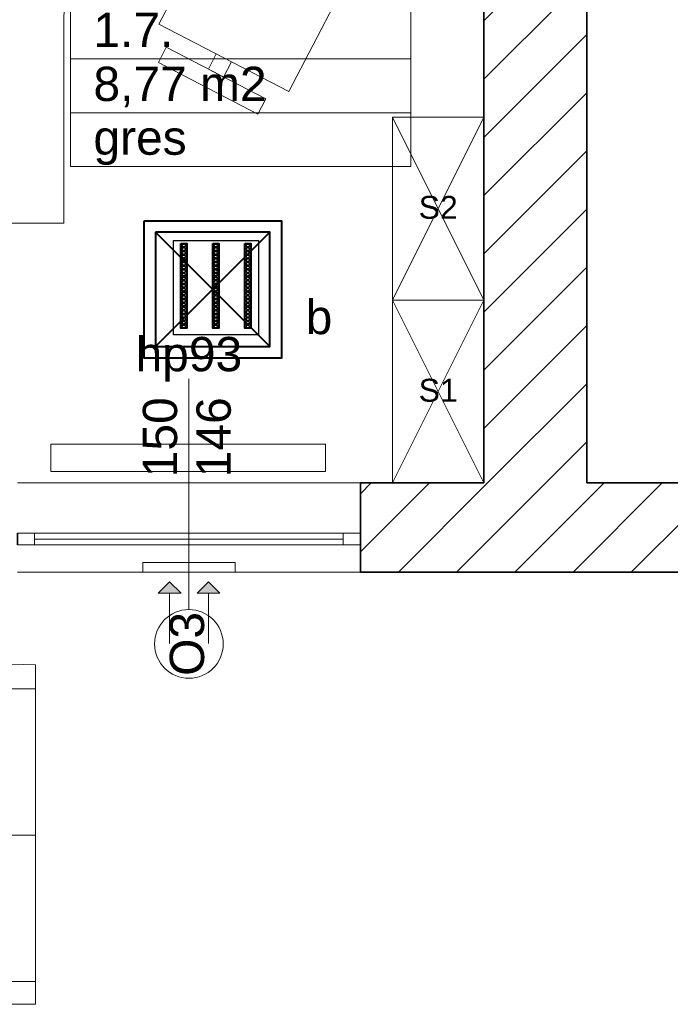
# Model space of a CAD drawing. Header units: centimetres. Extents: x 42630 to 130002, y 15 to 29179.
# Tile 156 of 165: x 117898 to 118467, y 2332 to 3193. Entities that reach past the tile are written whole.
import ezdxf
from ezdxf.enums import TextEntityAlignment as Align

# ---------------------------------------------------------------- set-up
doc = ezdxf.new("R2010")
doc.units = ezdxf.units.CM
doc.header["$LTSCALE"] = 0.01
doc.set_wipeout_variables(frame=1)
doc.linetypes.add('Wipeout_Contour', pattern=[1000, 0, -1000])
doc.layers.get('0').update_dxf_attribs({"color": 253})
for name, color, linetype in [('2D - Ogólne', 7, 'Continuous'), ('ARANŻACJA MEBLE', 253, 'Continuous'), ('Elementy Modelu - Strefy', 253, 'Continuous'), ('Konstrukcja - Ściany zew', 253, 'Continuous'), ('Okna ArchiCADa', 253, 'Continuous')]:
    doc.layers.add(name, color=color, linetype=linetype)
doc.layers.add('2D - Ogólne_Nr_Pióra__102', color=7, linetype='Continuous', lineweight=13, true_color=0xcccccc)
doc.layers.add('2D - Ogólne_Nr_Pióra__2', color=7, linetype='Continuous', lineweight=15, true_color=0x7f7f7f)
for name, color, linetype, lineweight in [('2D - Ogólne_Nr_Pióra__88', 253, 'Continuous', 20), ('ARANŻACJA MEBLE_Nr_Pióra__2', 253, 'Continuous', 15), ('Elementy Modelu - Strefy_Nr_Pióra__1', 253, 'Continuous', 13), ('EOPIS', 150, 'Continuous', 35), ('Eoprawa4100', 32, 'Continuous', 40), ('Inwentaryzacja oświetlenie_Pen_No__88', 32, 'Continuous', 40), ('Konstrukcja - Ściany zew_Nr_Pióra__107', 253, 'Continuous', 13), ('Konstrukcja - Ściany zew_Nr_Pióra__27', 253, 'Continuous', 35), ('lampe', 32, 'Continuous', 30), ('Okna ArchiCADa_Nr_Pióra__20', 253, 'Continuous', 0), ('Okna ArchiCADa_Nr_Pióra__27', 253, 'Continuous', 35), ('Opisy - Tekst_Nr_Pióra__88', 253, 'Continuous', 20)]:
    doc.layers.add(name, color=color, linetype=linetype, lineweight=lineweight)
doc.layers.get('Elementy Modelu - Strefy').off()
doc.styles.add('GENERATED_STYLE_1', font='arial.ttf')
doc.styles.add('GENERATED_STYLE_5', font='arial.ttf')
doc.styles.get("Standard").update_dxf_attribs({"font": 'ic-simplex.shx', "width": 0.8})
doc.linetypes.add('X', pattern='A,0,0,[1,DACH1.Shx,S=3.968254,R=0,X=0,Y=0],-500,0', length=500)
pattern_1 = [(45, (0, 0), (-127.279217, 127.279217), [])]

# ---------------------------------------------------------------- blocks, each defined once
blk = doc.blocks.new('Punkt podawczy_1.7._451', base_point=(686100.4, -28676.6))
at = {"layer": 'Elementy Modelu - Strefy_Nr_Pióra__1', "linetype": 'Continuous'}
for p, q in [((685356.4, -28440.9), (686844.4, -28440.9)), ((685356.4, -28676.6), (685356.4, -28440.9)), ((686844.4, -28440.9), (686844.4, -28676.6)), ((686844.4, -28676.6), (685356.4, -28676.6)), ((685356.4, -28676.6), (686844.4, -28676.6)), ((685356.4, -28912.3), (685356.4, -28676.6)), ((686844.4, -28676.6), (686844.4, -28912.3)), ((686844.4, -28912.3), (685356.4, -28912.3)), ((685356.4, -28912.3), (686844.4, -28912.3)), ((685356.4, -29148), (685356.4, -28912.3)), ((686844.4, -28912.3), (686844.4, -29148)), ((686844.4, -29148), (685356.4, -29148))]:
    blk.add_line(p, q, dxfattribs=at)
at = {"linetype": 'Continuous', "flags": 1}
for tag in ['ROOM_AREA', 'ROOM_PERIM', 'ROOM_WALLS_SURF', 'ROOM_DOORS_SURF', 'ROOM_WINDS_SURF', 'ROOM_BASELEV', 'ROOM_HEIGHT', 'ROOM_NET_AREA', 'ROOM_REDUCED_AREA', 'ROOM_CALC_AREA', 'ROOM_VOLUME']:
    blk.add_attdef(tag, text='', height=2000, dxfattribs=at).set_placement((686100.4, -29248), align=Align.BOTTOM_LEFT)
at = {"layer": 'Elementy Modelu - Strefy_Nr_Pióra__1', "linetype": 'Continuous', "insert": (685456.4, -28710.9), "char_height": 150, "attachment_point": 1, "style": 'GENERATED_STYLE_1'}
blk.add_mtext('{8,77 m2}', dxfattribs=at)
at = {"layer": 'Elementy Modelu - Strefy_Nr_Pióra__1', "style": 'GENERATED_STYLE_1'}
for tag, p in [('ROOM_NAME', (685356.4, -28433.8)), ('ROOM_NUMBER', (685456.4, -28669.5)), ('basec', (685456.4, -29140.9))]:
    blk.add_attdef(tag, text='', height=150, dxfattribs=at).set_placement(p, align=Align.BOTTOM_LEFT)
blk = doc.blocks.new('O1 rozwierane 12_24')
at = {"layer": 'Okna ArchiCADa_Nr_Pióra__20', "linetype": 'Continuous'}
for p, q in [((-750, 120), (750, 120)), ((-750, 0), (-750, -50)), ((750, -50), (750, 0)), ((-750, -270), (750, -270))]:
    blk.add_line(p, q, dxfattribs=at)
at = {"layer": 'Okna ArchiCADa_Nr_Pióra__27', "linetype": 'Continuous'}
for p, q in [((-750, 0), (-750, -50)), ((750, 0), (750, -50))]:
    blk.add_line(p, q, dxfattribs=at)
at = {"linetype": 'Wipeout_Contour', "ltscale": 2703.699322}
blk.add_wipeout([(-675, -50), (675, -50), (675, 0), (-675, 0)], dxfattribs=at).dxf.layer = 'Okna ArchiCADa'
at = {"layer": 'Okna ArchiCADa_Nr_Pióra__20', "linetype": 'Continuous'}
for p, q in [((-675, 0), (-750, 0)), ((-675, -50), (-675, 0)), ((675, 0), (-675, 0)), ((750, 0), (675, 0)), ((675, 0), (675, -50)), ((-675, -25), (675, -25)), ((-750, -50), (-675, -50)), ((-675, -50), (675, -50)), ((675, -50), (750, -50))]:
    blk.add_line(p, q, dxfattribs=at)
blk = doc.blocks.new('Ściana_2858', base_point=(681753.7, -30531.5))
at = {"layer": 'Konstrukcja - Ściany zew_Nr_Pióra__107', "linetype": 'Continuous'}
h = blk.add_hatch(dxfattribs=at)
h.set_pattern_fill('Bloczki_ceramiczne', color=256, style=0, pattern_type=2)
h.set_pattern_definition(pattern_1)
h.paths.add_polyline_path([(686623.7, -30801.5), (686623.7, -30921.5), (689583.7, -30921.5), (689583.7, -30801.5), (689583.7, -30751.5), (689583.7, -30531.5), (686623.7, -30531.5), (686623.7, -30751.5)], flags=0)
at = {"layer": 'Konstrukcja - Ściany zew_Nr_Pióra__27', "linetype": 'Continuous'}
for p, q in [((686623.7, -30751.5), (686623.7, -30531.5)), ((687163.7, -30531.5), (686623.7, -30531.5)), ((689583.7, -30531.5), (687613.7, -30531.5)), ((686623.7, -30801.5), (686623.7, -30751.5)), ((686623.7, -30921.5), (686623.7, -30801.5)), ((686623.7, -30921.5), (689583.7, -30921.5))]:
    blk.add_line(p, q, dxfattribs=at)
at = {"layer": 'Okna ArchiCADa', "linetype": 'Continuous', "xscale": -1, "rotation": 180}
blk.add_blockref('O1 rozwierane 12_24', (685873.7, -30801.5), dxfattribs=at)
blk = doc.blocks.new('Ściana_2864', base_point=(687613.7, -26861.5))
at = {"layer": 'Konstrukcja - Ściany zew_Nr_Pióra__107', "linetype": 'Continuous'}
h = blk.add_hatch(dxfattribs=at)
h.set_pattern_fill('Bloczki_ceramiczne', color=256, style=0, pattern_type=2)
h.set_pattern_definition(pattern_1)
h.paths.add_polyline_path([(687163.7, -26861.5), (687163.7, -30531.5), (687613.7, -30531.5), (687613.7, -26861.5)], flags=0)
at = {"layer": 'Konstrukcja - Ściany zew_Nr_Pióra__27', "linetype": 'Continuous'}
for p, q in [((687163.7, -26861.5), (687163.7, -30531.5)), ((687613.7, -30531.5), (687613.7, -26861.5))]:
    blk.add_line(p, q, dxfattribs=at)
blk = doc.blocks.new('Krzesło obrotowe 03 12')
at = {"layer": 'ARANŻACJA MEBLE_Nr_Pióra__2', "linetype": 'Continuous'}
for p, q in [((75, 800), (75, 725)), ((565, 800), (75, 800)), ((565, 725), (565, 800)), ((75, 725), (565, 725)), ((357.5, 725), (282.5, 725)), ((282.5, 725), (282.5, 650)), ((357.5, 650), (357.5, 725)), ((640, 650), (0, 650)), ((0, 650), (0, 0)), ((282.5, 650), (357.5, 650)), ((640, 0), (640, 650)), ((0, 0), (640, 0))]:
    blk.add_line(p, q, dxfattribs=at)
blk = doc.blocks.new('Biurko typu L 2 12_2')
at = {"layer": 'ARANŻACJA MEBLE_Nr_Pióra__2', "linetype": 'Continuous'}
for p, q in [((500, 2000), (0, 2000)), ((0, 2000), (0, 0)), ((500, 1100), (500, 2000)), ((1500, 600), (1000, 600)), ((1500, 0), (1500, 600)), ((0, 0), (1500, 0))]:
    blk.add_line(p, q, dxfattribs=at)
blk.add_arc((1000, 1100), 500, 180, 270, dxfattribs=at)
blk = doc.blocks.new('Linia_49719', base_point=(685789.7, -31233.3))
at = {"layer": '2D - Ogólne_Nr_Pióra__88', "linetype": 'Continuous'}
blk.add_hatch(color=256, dxfattribs=at).paths.add_polyline_path([(685789.7, -30963.6), (685839.7, -31013.6), (685739.7, -31013.6)], flags=0)
for p, q in [((685789.7, -30963.6), (685739.7, -31013.6)), ((685789.7, -30963.6), (685839.7, -31013.6)), ((685839.7, -31013.6), (685739.7, -31013.6)), ((685789.7, -31233.3), (685789.7, -31013.6))]:
    blk.add_line(p, q, dxfattribs=at)
blk = doc.blocks.new('Linia_49720', base_point=(685959.3, -31233.3))
at = {"layer": '2D - Ogólne_Nr_Pióra__88', "linetype": 'Continuous'}
blk.add_hatch(color=256, dxfattribs=at).paths.add_polyline_path([(685959.3, -30963.6), (686009.3, -31013.6), (685909.3, -31013.6)], flags=0)
for p, q in [((685959.3, -30963.6), (685909.3, -31013.6)), ((685959.3, -30963.6), (686009.3, -31013.6)), ((686009.3, -31013.6), (685909.3, -31013.6)), ((685959.3, -31233.3), (685959.3, -31013.6))]:
    blk.add_line(p, q, dxfattribs=at)

msp = doc.modelspace()

# ---------------------------------------------------------------- linework, layer by layer
at = {"layer": '2D - Ogólne_Nr_Pióra__102', "linetype": 'X'}
for p, q in [((117911.615, 2629.174), (117343.615, 2642.174)), ((117911.615, 2629.174), (117911.615, 2352.174)), ((117911.615, 2608.174), (117343.615, 2608.174)), ((117911.615, 2480.174), (117343.615, 2480.174)), ((117911.615, 2352.174), (117343.615, 2352.174))]:
    msp.add_line(p, q, dxfattribs=at)
at = {"layer": '2D - Ogólne_Nr_Pióra__102', "linetype": 'X', "flags": 128}
msp.add_lwpolyline([(117343.615, 2332.174), (117911.615, 2332.174), (117911.615, 2352.174), (117343.615, 2352.174)], dxfattribs=at)
at = {"layer": '2D - Ogólne_Nr_Pióra__2', "linetype": 'Continuous', "flags": 128}
msp.add_lwpolyline([(117924.956, 2822.174), (118164.956, 2822.174), (118164.956, 2798.174), (117924.956, 2798.174)], close=True, dxfattribs=at)
at = {"layer": '2D - Ogólne_Nr_Pióra__88', "linetype": 'Continuous'}
msp.add_circle((118045.615, 2647.414), 30, dxfattribs=at)
at = {"layer": 'ARANŻACJA MEBLE_Nr_Pióra__2', "linetype": 'Continuous'}
for p, q in [((118223.615, 3108.174), (118303.615, 2948.174)), ((118223.615, 2948.174), (118303.615, 3108.174))]:
    msp.add_line(p, q, dxfattribs=at)
at = {"layer": 'ARANŻACJA MEBLE_Nr_Pióra__2', "linetype": 'Continuous', "flags": 128}
msp.add_lwpolyline([(118223.615, 3108.174), (118303.615, 3108.174), (118303.615, 2948.174), (118223.615, 2948.174)], close=True, dxfattribs=at)
at = {"layer": 'Eoprawa4100'}
for points in [[(118038.543, 2997.71), (118043.75, 2997.71), (118043.75, 2923.609), (118038.543, 2923.609)], [(118066.493, 2997.71), (118071.7, 2997.71), (118071.7, 2923.609), (118066.493, 2923.609)], [(118094.581, 2997.71), (118099.788, 2997.71), (118099.788, 2923.609), (118094.581, 2923.609)]]:
    msp.add_lwpolyline(points, close=True, dxfattribs=at)
for centre in [(118041.137, 2995.91), (118069.086, 2995.91), (118097.175, 2995.91), (118041.137, 2992.756), (118041.137, 2989.447), (118069.086, 2992.756), (118069.086, 2989.447), (118097.175, 2992.756), (118097.175, 2989.447), (118041.137, 2986.216), (118041.137, 2983.082), (118041.137, 2979.928), (118069.086, 2986.216), (118069.086, 2983.082), (118069.086, 2979.928), (118097.175, 2986.216), (118097.175, 2983.082), (118097.175, 2979.928), (118041.137, 2976.619), (118041.137, 2973.387), (118041.137, 2970.351), (118069.086, 2976.619), (118069.086, 2973.387), (118069.086, 2970.351), (118097.175, 2976.619), (118097.175, 2973.387), (118097.175, 2970.351), (118041.137, 2967.197), (118041.137, 2963.888), (118069.086, 2967.197), (118069.086, 2963.888), (118097.175, 2967.197), (118097.175, 2963.888), (118041.137, 2960.657), (118041.137, 2957.247), (118041.137, 2954.093), (118069.086, 2960.657), (118069.086, 2957.247), (118069.086, 2954.093), (118097.175, 2960.657), (118097.175, 2957.247), (118097.175, 2954.093), (118041.137, 2950.784), (118041.137, 2947.553), (118041.137, 2944.105), (118069.086, 2950.784), (118069.086, 2947.553), (118069.086, 2944.105), (118097.175, 2950.784), (118097.175, 2947.553), (118097.175, 2944.105), (118041.137, 2940.951), (118041.137, 2937.642), (118069.086, 2940.951), (118069.086, 2937.642), (118097.175, 2940.951), (118097.175, 2937.642), (118041.137, 2934.41), (118041.137, 2931.51), (118041.137, 2928.357), (118069.086, 2934.41), (118069.086, 2931.51), (118069.086, 2928.357), (118097.175, 2934.41), (118097.175, 2931.51), (118097.175, 2928.357), (118041.137, 2925.048), (118069.086, 2925.048), (118097.175, 2925.048)]:
    msp.add_circle(centre, 1.557, dxfattribs=at)
at = {"layer": 'Inwentaryzacja oświetlenie_Pen_No__88', "linetype": 'Continuous', "flags": 128}
for points in [[(118006.461, 3017.484), (118126.461, 3017.484), (118126.461, 2897.484), (118006.461, 2897.484)], [(118016.461, 3007.484), (118016.461, 2907.484), (118116.461, 2907.484), (118116.461, 3007.484)]]:
    msp.add_lwpolyline(points, close=True, dxfattribs=at)
for points in [[(118016.461, 2907.484), (118116.461, 3007.484)], [(118016.461, 3007.484), (118116.461, 2907.484)]]:
    msp.add_lwpolyline(points, dxfattribs=at)
at = {"layer": 'lampe'}
msp.add_lwpolyline([(118032.191, 3000.401), (118106.363, 3000.401), (118106.363, 2917.818), (118032.191, 2917.818)], close=True, dxfattribs=at)

# ---------------------------------------------------------------- block references
at = {"layer": '2D - Ogólne', "linetype": 'Continuous', "xscale": 0.2, "yscale": 0.2, "zscale": 0.2}
for name, p in [('Linia_49719', (118028.809, 2647.818)), ('Linia_49720', (118062.729, 2647.818))]:
    msp.add_blockref(name, p, dxfattribs=at)
at = {"layer": 'ARANŻACJA MEBLE', "linetype": 'Continuous', "yscale": 0.2, "zscale": 0.2}
for name, p, xscale, rotation in [('Biurko typu L 2 12_2', (117836.201, 3415.583), -0.2, 180), ('Krzesło obrotowe 03 12', (118193.047, 3245.77), 0.2, 152.4904668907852)]:
    msp.add_blockref(name, p, dxfattribs=dict(at, xscale=xscale, rotation=rotation))
at = {"layer": 'Elementy Modelu - Strefy', "linetype": 'Continuous'}
ref = msp.add_blockref('Punkt podawczy_1.7._451', (118090.956, 3159.148), dxfattribs=dict(at, xscale=0.2, yscale=0.2, zscale=0.2))
ref.add_attrib('ROOM_NAME', 'Punkt podawczy', dxfattribs={"layer": 'Elementy Modelu - Strefy_Nr_Pióra__1', "color": 7, "linetype": 'Continuous', "height": 30, "style": 'GENERATED_STYLE_1'}).set_placement((117942.155, 3207.71), align=Align.BOTTOM_LEFT)
ref.add_attrib('ROOM_NUMBER', '1.7.', dxfattribs={"layer": 'Elementy Modelu - Strefy_Nr_Pióra__1', "color": 7, "linetype": 'Continuous', "height": 30, "style": 'GENERATED_STYLE_1'}).set_placement((117962.155, 3160.567), align=Align.BOTTOM_LEFT)
ref.add_attrib('basec', 'gres', dxfattribs={"layer": 'Elementy Modelu - Strefy_Nr_Pióra__1', "color": 7, "linetype": 'Continuous', "height": 30, "style": 'GENERATED_STYLE_1'}).set_placement((117962.155, 3066.281), align=Align.BOTTOM_LEFT)
at = {"layer": 'Konstrukcja - Ściany zew', "xscale": 0.2, "yscale": 0.2, "zscale": 0.2}
msp.add_blockref('Ściana_2858', (117221.615, 2788.174), dxfattribs=at)

# ---------------------------------------------------------------- texts
at = {"layer": 'ARANŻACJA MEBLE_Nr_Pióra__2', "linetype": 'Continuous', "char_height": 20, "attachment_point": 2, "style": 'GENERATED_STYLE_1'}
for s, insert in [('{S2}', (118263.615, 3039.317)), ('{S1}', (118263.615, 2879.317))]:
    msp.add_mtext(s, dxfattribs=dict(at, insert=insert))
at = {"layer": 'EOPIS', "linetype": 'Continuous', "insert": (118159.382, 2908.164), "char_height": 29.948, "width": 1615.6359, "attachment_point": 5, "style": 'GENERATED_STYLE_5'}
msp.add_mtext('b\\P ', dxfattribs=at)
at = {"layer": 'Opisy - Tekst_Nr_Pióra__88', "linetype": 'Continuous', "insert": (118045.615, 2915.916), "char_height": 30, "attachment_point": 2, "style": 'GENERATED_STYLE_1'}
msp.add_mtext('{hp93}', dxfattribs=at)
at = {"layer": 'Opisy - Tekst_Nr_Pióra__88', "linetype": 'Continuous', "insert": (118005.329, 2828.174), "char_height": 30, "width": 80, "attachment_point": 2, "rotation": 90, "line_spacing_factor": 0.938049, "style": 'GENERATED_STYLE_1'}
msp.add_mtext('{150\\P146}', dxfattribs=at)
at = {"layer": 'Opisy - Tekst_Nr_Pióra__88', "linetype": 'Continuous', "insert": (118028.901, 2647.414), "char_height": 30, "attachment_point": 2, "rotation": 90, "style": 'GENERATED_STYLE_1'}
msp.add_mtext('{O3}', dxfattribs=at)

# ---------------------------------------------------------------- next in the draw order: linework, layer by layer
at = {"layer": '2D - Ogólne_Nr_Pióra__88', "linetype": 'Continuous'}
msp.add_line((118045.615, 2879.411), (118045.615, 2677.414), dxfattribs=at)
at = {"layer": '2D - Ogólne_Nr_Pióra__88', "linetype": 'Continuous', "flags": 128}
msp.add_lwpolyline([(118005.397, 2718.608), (118086.221, 2718.608), (118086.221, 2710.174), (118005.397, 2710.174)], close=True, dxfattribs=at)
at = {"layer": 'ARANŻACJA MEBLE_Nr_Pióra__2', "linetype": 'Continuous'}
for p, q in [((118223.615, 2948.174), (118303.615, 2788.174)), ((118223.615, 2788.174), (118303.615, 2948.174))]:
    msp.add_line(p, q, dxfattribs=at)
at = {"layer": 'ARANŻACJA MEBLE_Nr_Pióra__2', "linetype": 'Continuous', "flags": 128}
msp.add_lwpolyline([(118223.615, 2948.174), (118303.615, 2948.174), (118303.615, 2788.174), (118223.615, 2788.174)], close=True, dxfattribs=at)

# ---------------------------------------------------------------- next in the draw order: block references
at = {"layer": 'Konstrukcja - Ściany zew', "xscale": 0.2, "yscale": 0.2, "zscale": 0.2}
msp.add_blockref('Ściana_2864', (118393.615, 3522.174), dxfattribs=at)

doc.saveas('drawing.dxf')
